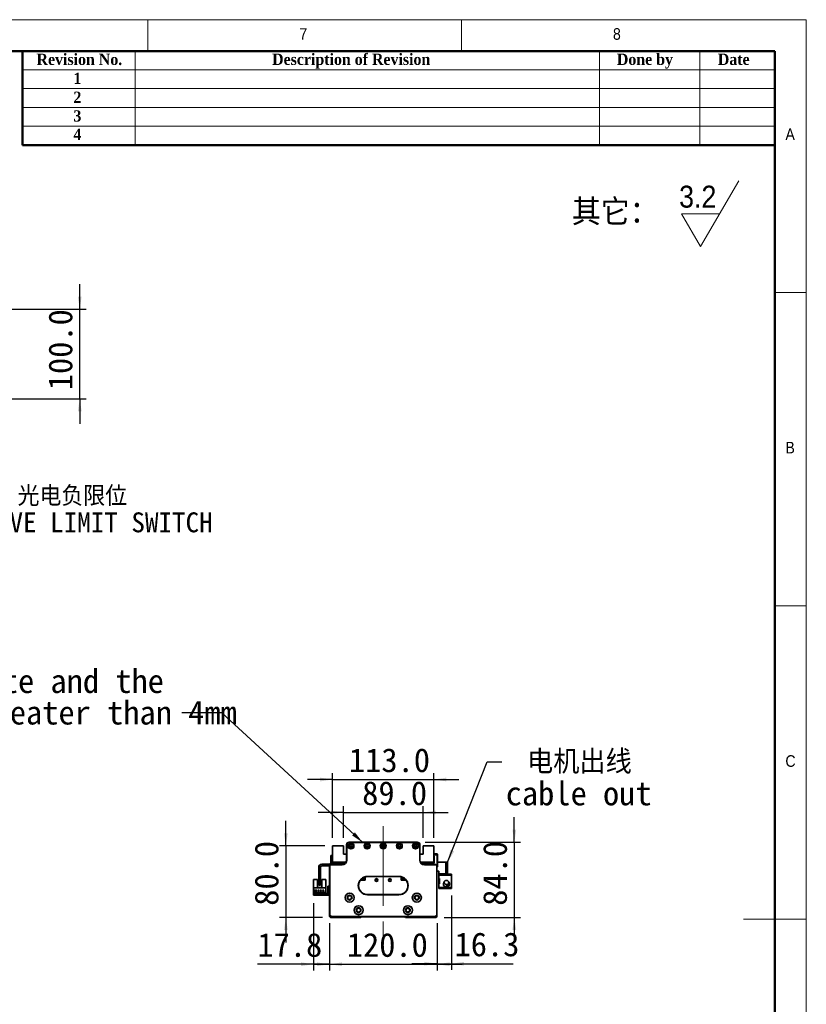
# Model space of a CAD drawing. Header units: millimetres. Extents: x 35 to 2905, y 35 to 2044.
# Tile 7 of 7: x 2027 to 2905, y 944 to 2044. Entities that reach past the tile are written whole.
import ezdxf

# ---------------------------------------------------------------- set-up
doc = ezdxf.new("R2010")
doc.units = ezdxf.units.MM
doc.header["$LTSCALE"] = 7
doc.linetypes.add('CENTERX2', pattern=[20.32, 12.7, -2.54, 2.54, -2.54])
doc.layers.add('黑色实线', color=7, linetype='Continuous')
doc.styles.add('SLDTEXTSTYLE0', font='Gothic.ttf', dxfattribs={"width": 0.913, "bigfont": 'bigfont'})
doc.styles.add('SLDTEXTSTYLE1', font='Gothic.ttf', dxfattribs={"width": 0.913})
doc.styles.add('SLDTEXTSTYLE2', font='timesbd.ttf', dxfattribs={"width": 0.933})
doc.styles.add('SLDTEXTSTYLE8', font='txt')
doc.styles.add('SLDTEXTSTYLE9', font='txt', dxfattribs={"bigfont": 'bigfont'})
doc.dimstyles.new('SLDDIMSTYLE0', dxfattribs={"dimtxt": 26.6, "dimasz": 14, "dimexe": 0, "dimexo": 0.0625, "dimgap": 6.65, "dimtad": 2, "dimdec": 1, "dimrnd": 1e-09, "dimzin": 4, "dimdsep": 46, "dimtxsty": 'SLDTEXTSTYLE8', "dimsah": 1, "dimcen": 0.09, "dimadec": 0, "dimazin": 1, "dimtfac": 1, "dimtdec": 1, "dimtmove": 0, "dimatfit": 0, "dimfxl": 0, "dimfrac": 2, "dimtolj": 1, "dimtzin": 12, "dimarcsym": 0})
doc.dimstyles.new('SLDDIMSTYLE1', dxfattribs={"dimtxt": 26.6, "dimasz": 14, "dimexe": 0, "dimexo": 0.0625, "dimgap": 6.65, "dimtad": 2, "dimdec": 1, "dimrnd": 1e-09, "dimzin": 12, "dimdsep": 46, "dimtxsty": 'SLDTEXTSTYLE8', "dimsah": 1, "dimcen": 0.09, "dimadec": 0, "dimazin": 3, "dimtfac": 1, "dimtdec": 1, "dimtmove": 0, "dimatfit": 0, "dimfxl": 0, "dimfrac": 2, "dimtolj": 1, "dimtzin": 12, "dimarcsym": 0})
doc.dimstyles.new('SLDDIMSTYLE2', dxfattribs={"dimtxt": 0.18, "dimasz": 14, "dimexe": 0, "dimexo": 0.0625, "dimgap": 0, "dimtad": 0, "dimtih": 1, "dimtoh": 1, "dimdec": 0, "dimrnd": 1e-09, "dimzin": 0, "dimdsep": 46, "dimtxsty": 'Standard', "dimsah": 1, "dimcen": 0.09, "dimadec": 0, "dimazin": 0, "dimtfac": 14, "dimtdec": 0, "dimtofl": 0, "dimtmove": 0, "dimatfit": 3, "dimfxl": 0, "dimfrac": 2, "dimtolj": 1, "dimtzin": 0, "dimarcsym": 0})

# ---------------------------------------------------------------- blocks, each defined once
blk = doc.blocks.new('SW_SFSYMBOL_0')
at = {"color": 0, "linetype": 'Continuous', "lineweight": 18}
for p, q in [((24, -36.7), (66.5, 36.8)), ((24, -36.7), (2.8, 0)), ((45.3, 0), (2.8, 0))]:
    blk.add_line(p, q, dxfattribs=at)
at = {"color": 0, "linetype": 'Continuous', "lineweight": 18, "insert": (0, 31.3), "char_height": 24.5, "attachment_point": 1, "style": 'SLDTEXTSTYLE1'}
blk.add_mtext('3.2', dxfattribs=at)
blk = doc.blocks.new('_D')
at = {"layer": '黑色实线'}
for p, q in [((2372.8, 1035), (2372.8, 982.1)), ((2492.8, 1035), (2492.8, 982.1)), ((2372.8, 989.1), (2344.8, 989.1)), ((2372.8, 989.1), (2492.8, 989.1)), ((2492.8, 989.1), (2520.8, 989.1))]:
    blk.add_line(p, q, dxfattribs=at)
for points in [[(2372.8, 989.1), (2358.8, 991.2), (2358.8, 987)], [(2492.8, 989.1), (2506.8, 987), (2506.8, 991.2)]]:
    blk.add_solid(points, dxfattribs=at)
at = {"layer": '黑色实线', "insert": (2392.1, 1024), "char_height": 26.6, "attachment_point": 1, "style": 'SLDTEXTSTYLE8'}
blk.add_mtext('120.0', dxfattribs=at)
blk = doc.blocks.new('_D_1')
at = {"layer": '黑色实线'}
for p, q in [((2355, 1057.2), (2355, 982.1)), ((2372.8, 1035), (2372.8, 982.1)), ((2355, 989.1), (2292.3, 989.1)), ((2355, 989.1), (2372.8, 989.1)), ((2372.8, 989.1), (2400.8, 989.1))]:
    blk.add_line(p, q, dxfattribs=at)
for points in [[(2355, 989.1), (2341, 991.2), (2341, 987)], [(2372.8, 989.1), (2386.8, 987), (2386.8, 991.2)]]:
    blk.add_solid(points, dxfattribs=at)
at = {"layer": '黑色实线', "insert": (2292.3, 1024), "char_height": 26.6, "attachment_point": 1, "style": 'SLDTEXTSTYLE8'}
blk.add_mtext('17.8', dxfattribs=at)
blk = doc.blocks.new('_D_2')
at = {"layer": '黑色实线'}
for p, q in [((2509.1, 1065.8), (2509.1, 982.7)), ((2492.8, 1035), (2492.8, 982.7)), ((2492.8, 989.7), (2464.8, 989.7)), ((2492.8, 989.7), (2509.1, 989.7)), ((2509.1, 989.7), (2577.9, 989.7))]:
    blk.add_line(p, q, dxfattribs=at)
for points in [[(2492.8, 989.7), (2478.8, 991.8), (2478.8, 987.6)], [(2509.1, 989.7), (2523.1, 987.6), (2523.1, 991.8)]]:
    blk.add_solid(points, dxfattribs=at)
at = {"layer": '黑色实线', "insert": (2512.4, 1024.6), "char_height": 26.6, "attachment_point": 1, "style": 'SLDTEXTSTYLE8'}
blk.add_mtext('16.3', dxfattribs=at)
blk = doc.blocks.new('_D_3')
at = {"layer": '黑色实线'}
for p, q in [((2579.1, 1125.4), (2579.1, 1153.4)), ((2479.7, 1125.4), (2586.1, 1125.4)), ((2579.1, 1125.4), (2579.1, 1041.4)), ((2500.7, 1041.4), (2586.1, 1041.4)), ((2579.1, 1041.4), (2579.1, 1013.4))]:
    blk.add_line(p, q, dxfattribs=at)
for points in [[(2579.1, 1125.4), (2581.2, 1139.4), (2577, 1139.4)], [(2579.1, 1041.4), (2577, 1027.4), (2581.2, 1027.4)]]:
    blk.add_solid(points, dxfattribs=at)
at = {"layer": '黑色实线', "insert": (2544.2, 1054.4), "char_height": 26.6, "attachment_point": 1, "rotation": 90, "style": 'SLDTEXTSTYLE8'}
blk.add_mtext('84.0', dxfattribs=at)
blk = doc.blocks.new('_D_4')
at = {"layer": '黑色实线'}
for p, q in [((2324.1, 1121.4), (2324.1, 1149.4)), ((2367.4, 1121.4), (2317.1, 1121.4)), ((2324.1, 1121.4), (2324.1, 1041.4)), ((2364.9, 1041.4), (2317.1, 1041.4)), ((2324.1, 1041.4), (2324.1, 1013.4))]:
    blk.add_line(p, q, dxfattribs=at)
for points in [[(2324.1, 1121.4), (2326.2, 1135.4), (2322, 1135.4)], [(2324.1, 1041.4), (2322, 1027.4), (2326.2, 1027.4)]]:
    blk.add_solid(points, dxfattribs=at)
at = {"layer": '黑色实线', "insert": (2289.2, 1054.4), "char_height": 26.6, "attachment_point": 1, "rotation": 90, "style": 'SLDTEXTSTYLE8'}
blk.add_mtext('80.0', dxfattribs=at)
blk = doc.blocks.new('_D_5')
at = {"layer": '黑色实线'}
for p, q in [((2388.3, 1158.6), (2360.3, 1158.6)), ((2388.3, 1130.3), (2388.3, 1165.6)), ((2388.3, 1158.6), (2477.3, 1158.6)), ((2477.3, 1130.3), (2477.3, 1165.6)), ((2477.3, 1158.6), (2505.3, 1158.6))]:
    blk.add_line(p, q, dxfattribs=at)
for points in [[(2388.3, 1158.6), (2374.3, 1160.7), (2374.3, 1156.5)], [(2477.3, 1158.6), (2491.3, 1156.5), (2491.3, 1160.7)]]:
    blk.add_solid(points, dxfattribs=at)
at = {"layer": '黑色实线', "insert": (2409.3, 1193.5), "char_height": 26.6, "attachment_point": 1, "style": 'SLDTEXTSTYLE8'}
blk.add_mtext('89.0', dxfattribs=at)
blk = doc.blocks.new('_D_6')
at = {"layer": '黑色实线'}
for p, q in [((2376.3, 1130.3), (2376.3, 1202.4)), ((2489.3, 1130.3), (2489.3, 1202.4)), ((2376.3, 1195.4), (2348.3, 1195.4)), ((2376.3, 1195.4), (2489.3, 1195.4)), ((2489.3, 1195.4), (2517.3, 1195.4))]:
    blk.add_line(p, q, dxfattribs=at)
for points in [[(2376.3, 1195.4), (2362.3, 1197.5), (2362.3, 1193.3)], [(2489.3, 1195.4), (2503.3, 1193.3), (2503.3, 1197.5)]]:
    blk.add_solid(points, dxfattribs=at)
at = {"layer": '黑色实线', "insert": (2394.5, 1230.3), "char_height": 26.6, "attachment_point": 1, "style": 'SLDTEXTSTYLE8'}
blk.add_mtext('113.0', dxfattribs=at)
blk = doc.blocks.new('SW_NOTE_3')
at = {"layer": '黑色实线', "color": 0, "char_height": 26.6, "attachment_point": 1}
for s, insert, style in [(' 电机出线', (4.3, 13.4), 'SLDTEXTSTYLE9'), ('cable out', (4.3, -21.8), 'SLDTEXTSTYLE8')]:
    blk.add_mtext(s, dxfattribs=dict(at, insert=insert, style=style))
blk = doc.blocks.new('SW_NOTE_4')
at = {"layer": '黑色实线', "color": 0, "char_height": 26.6, "attachment_point": 2, "style": 'SLDTEXTSTYLE8'}
for s, insert in [('The distance between the load plate and the ', (-409.2, 48.6)), ('steel belt protection belt shall be greater than 4mm', (-409.3, 13.4))]:
    blk.add_mtext(s, dxfattribs=dict(at, insert=insert))
blk = doc.blocks.new('_D_7')
at = {"layer": '黑色实线'}
for p, q in [((2094, 1720.7), (2094, 1748.7)), ((1222, 1720.7), (2101, 1720.7)), ((2094, 1620.7), (2094, 1720.7)), ((1222, 1620.7), (2101, 1620.7)), ((2094, 1620.7), (2094, 1592.7))]:
    blk.add_line(p, q, dxfattribs=at)
for points in [[(2094, 1720.7), (2096.1, 1734.7), (2091.9, 1734.7)], [(2094, 1620.7), (2091.9, 1606.7), (2096.1, 1606.7)]]:
    blk.add_solid(points, dxfattribs=at)
at = {"layer": '黑色实线', "insert": (2059.1, 1630.2), "char_height": 26.6, "attachment_point": 1, "rotation": 90, "style": 'SLDTEXTSTYLE8'}
blk.add_mtext('100.0', dxfattribs=at)
blk = doc.blocks.new('SW_NOTE_6')
at = {"layer": '黑色实线', "color": 0, "attachment_point": 2}
for s, insert, char_height, style in [('光电负限位', (71.7, 11.6), 22.23, 'SLDTEXTSTYLE9'), ('NEGATIVE LIMIT SWITCH', (69.6, -17.8), 22.225, 'SLDTEXTSTYLE8')]:
    blk.add_mtext(s, dxfattribs=dict(at, insert=insert, char_height=char_height, style=style))

msp = doc.modelspace()

# ---------------------------------------------------------------- linework, layer by layer
at = {"color": 7, "linetype": 'Continuous', "lineweight": 18}
for p, q in [((2905, 2044), (35, 2044)), ((2170, 2044), (2170, 2009)), ((2520, 2009), (2520, 2044)), ((2905, 35), (2905, 2044)), ((70, 2009), (2870, 2009)), ((2156, 2009), (2156, 1904)), ((2674, 2009), (2674, 1904)), ((2786, 2009), (2786, 1904)), ((2870, 2009), (2870, 1904)), ((2870, 2009), (2870, 70)), ((2030, 1988), (2870, 1988)), ((2030, 1967), (2870, 1967)), ((2030, 1946), (2870, 1946)), ((2030, 1925), (2870, 1925)), ((2905, 1739.5), (2870, 1739.5)), ((2870, 1389.5), (2905, 1389.5)), ((2905, 1039.5), (2835, 1039.5))]:
    msp.add_line(p, q, dxfattribs=at)
at = {"color": 7, "linetype": 'Continuous', "lineweight": 50}
for p, q in [((2870, 2009), (70, 2009)), ((2030, 2009), (2030, 1904)), ((2870, 2009), (2870, 70)), ((2870, 1904), (2030, 1904))]:
    msp.add_line(p, q, dxfattribs=at)
at = {"color": 7, "linetype": 'Continuous', "lineweight": 35}
for p, q in [((2391.75, 1122.64), (2391.75, 1120.64)), ((2391.75, 1122.64), (2391.78, 1122.64)), ((2391.77, 1105.44), (2391.77, 1122.44)), ((2391.77, 1122.44), (2392.07, 1122.44)), ((2392.07, 1122.44), (2392.07, 1105.44)), ((2394.77, 1125.44), (2470.77, 1125.44)), ((2394.77, 1125.44), (2394.77, 1125.14)), ((2470.77, 1125.14), (2394.77, 1125.14)), ((2470.77, 1125.44), (2470.77, 1125.14)), ((2473.77, 1122.44), (2473.47, 1122.44)), ((2473.47, 1105.44), (2473.47, 1122.44)), ((2473.77, 1122.64), (2473.8, 1122.64)), ((2473.77, 1122.44), (2473.77, 1105.44)), ((2473.8, 1122.64), (2473.8, 1120.64)), ((2388.27, 1121.44), (2376.27, 1121.44)), ((2376.27, 1121.44), (2376.27, 1102.94)), ((2388.27, 1111.94), (2388.27, 1121.44)), ((2391.77, 1111.94), (2388.27, 1111.94)), ((2391.75, 1120.64), (2391.77, 1120.64)), ((2473.8, 1120.64), (2473.77, 1120.64)), ((2477.27, 1111.94), (2473.77, 1111.94)), ((2477.27, 1121.44), (2477.27, 1111.94)), ((2489.27, 1121.44), (2477.27, 1121.44)), ((2489.27, 1102.94), (2489.27, 1121.44)), ((2489.27, 1112.44), (2492.97, 1112.44)), ((2492.97, 1111.44), (2489.27, 1111.44)), ((2492.97, 1111.44), (2492.97, 1112.44)), ((2492.97, 1112.44), (2493.27, 1112.14)), ((2492.97, 1098.44), (2492.97, 1111.44)), ((2493.27, 1111.31), (2492.97, 1111.44)), ((2493.27, 1112.14), (2493.27, 1111.31)), ((2493.27, 1111.31), (2493.27, 1098.56)), ((2372.77, 1100.94), (2364.27, 1100.94)), ((2374.27, 1110.44), (2376.27, 1110.44)), ((2374.27, 1109.44), (2374.27, 1110.44)), ((2374.27, 1109.44), (2374.27, 1102.44)), ((2376.27, 1109.44), (2374.27, 1109.44)), ((2374.27, 1100.14), (2374.27, 1100.44)), ((2374.27, 1100.44), (2386.77, 1100.44)), ((2386.77, 1100.14), (2374.27, 1100.14)), ((2376.27, 1102.94), (2391.1, 1102.94)), ((2376.27, 1102.94), (2376.27, 1102.44)), ((2377.27, 1101.94), (2378.27, 1102.94)), ((2377.27, 1101.94), (2377.27, 1100.44)), ((2377.87, 1100.89), (2378.82, 1101.84)), ((2377.87, 1100.44), (2377.87, 1100.89)), ((2390.24, 1101.84), (2378.82, 1101.84)), ((2386.77, 1100.14), (2386.77, 1100.44)), ((2389.2, 1102.94), (2389.4, 1102.73)), ((2390.77, 1102.44), (2390.11, 1102.44)), ((2392.07, 1105.44), (2391.77, 1105.44)), ((2473.77, 1105.44), (2473.47, 1105.44)), ((2474.44, 1102.94), (2489.27, 1102.94)), ((2475.44, 1102.44), (2474.77, 1102.44)), ((2486.72, 1101.84), (2475.3, 1101.84)), ((2476.35, 1102.94), (2476.14, 1102.73)), ((2478.77, 1100.44), (2491.27, 1100.44)), ((2478.77, 1100.44), (2478.77, 1100.14)), ((2491.27, 1100.14), (2478.77, 1100.14)), ((2486.72, 1101.84), (2487.67, 1100.89)), ((2488.27, 1101.94), (2487.27, 1102.94)), ((2487.67, 1100.44), (2487.67, 1100.89)), ((2489.77, 1101.94), (2488.27, 1101.94)), ((2488.27, 1100.44), (2488.27, 1101.94)), ((2489.27, 1109.94), (2489.77, 1109.94)), ((2489.77, 1102.94), (2489.27, 1102.94)), ((2489.77, 1109.94), (2489.77, 1101.94)), ((2491.27, 1100.44), (2491.27, 1100.14)), ((2502.67, 1102.94), (2493.27, 1102.94)), ((2502.67, 1089.94), (2502.67, 1102.94)), ((2502.67, 1102.94), (2504.67, 1102.94)), ((2504.67, 1102.94), (2504.67, 1089.94)), ((2360.77, 1097.44), (2360.77, 1078.44)), ((2362.77, 1097.44), (2362.77, 1078.44)), ((2372.77, 1098.94), (2364.27, 1098.94)), ((2373.07, 1098.94), (2372.77, 1098.94)), ((2372.77, 1043.94), (2372.77, 1098.94)), ((2373.07, 1098.94), (2373.07, 1044.06)), ((2492.47, 1044.06), (2492.47, 1098.94)), ((2492.77, 1098.94), (2492.47, 1098.94)), ((2492.77, 1098.94), (2492.77, 1043.94)), ((2492.77, 1098.44), (2492.97, 1098.44)), ((2492.97, 1097.44), (2492.77, 1097.44)), ((2494.67, 1092.94), (2492.77, 1092.94)), ((2493.27, 1098.56), (2492.97, 1098.44)), ((2492.97, 1097.44), (2492.97, 1098.44)), ((2493.27, 1097.74), (2492.97, 1097.44)), ((2493.27, 1098.56), (2493.27, 1097.74)), ((2494.67, 1089.94), (2494.67, 1092.94)), ((2502.67, 1089.94), (2494.67, 1089.94)), ((2494.67, 1089.94), (2494.67, 1088.74)), ((2494.67, 1084.74), (2494.67, 1088.74)), ((2494.67, 1088.74), (2509.07, 1088.74)), ((2500.67, 1089.94), (2500.67, 1089.74)), ((2509.07, 1089.74), (2500.67, 1089.74)), ((2504.67, 1089.94), (2502.67, 1089.94)), ((2509.07, 1089.74), (2509.07, 1088.74)), ((2509.07, 1088.74), (2509.07, 1074.74)), ((2354.97, 1083.63), (2359.27, 1083.63)), ((2354.97, 1083.63), (2354.97, 1074.33)), ((2359.27, 1074.63), (2359.27, 1083.63)), ((2360.77, 1078.44), (2362.77, 1078.44)), ((2360.77, 1077.44), (2360.77, 1078.44)), ((2362.77, 1078.44), (2362.77, 1077.44)), ((2364.27, 1083.63), (2364.27, 1074.63)), ((2364.27, 1083.63), (2368.57, 1083.63)), ((2368.57, 1083.63), (2368.57, 1074.33)), ((2407.35, 1083.04), (2412.77, 1083.04)), ((2407.43, 1083.14), (2412.77, 1083.14)), ((2410.03, 1083.44), (2407.67, 1083.44)), ((2410.67, 1084.08), (2410.03, 1083.44)), ((2410.17, 1083.44), (2410.03, 1083.44)), ((2410.17, 1083.44), (2411.27, 1084.54)), ((2410.67, 1084.08), (2410.67, 1085.82)), ((2411.27, 1084.54), (2411.27, 1086.1)), ((2412.77, 1083.04), (2412.77, 1086.62)), ((2415.27, 1087.24), (2415.27, 1086.94)), ((2415.27, 1087.24), (2450.27, 1087.24)), ((2450.27, 1086.94), (2415.27, 1086.94)), ((2450.27, 1087.24), (2450.27, 1086.94)), ((2452.77, 1086.62), (2452.77, 1083.04)), ((2452.77, 1083.14), (2458.12, 1083.14)), ((2452.77, 1083.04), (2458.2, 1083.04)), ((2453.77, 1086.31), (2453.77, 1083.14)), ((2454.57, 1085.97), (2454.57, 1084.24)), ((2454.57, 1084.24), (2455.37, 1083.44)), ((2454.87, 1084.08), (2454.87, 1085.82)), ((2455.51, 1083.44), (2454.87, 1084.08)), ((2455.51, 1083.44), (2455.37, 1083.44)), ((2457.87, 1083.44), (2455.51, 1083.44)), ((2494.67, 1084.74), (2494.67, 1084.24)), ((2495.67, 1084.74), (2494.67, 1084.74)), ((2494.67, 1084.24), (2494.67, 1079.24)), ((2495.67, 1084.24), (2494.67, 1084.24)), ((2494.67, 1078.74), (2494.67, 1079.24)), ((2494.67, 1079.24), (2495.67, 1079.24)), ((2494.67, 1074.74), (2494.67, 1078.74)), ((2494.67, 1078.74), (2495.67, 1078.74)), ((2495.67, 1078.74), (2495.67, 1084.74)), ((2500.12, 1079.53), (2500.02, 1078.74)), ((2500.36, 1080.17), (2500.22, 1079.86)), ((2500.23, 1080.32), (2500.27, 1080.33)), ((2500.27, 1080.33), (2500.65, 1080.9)), ((2500.43, 1080.25), (2500.27, 1080.33)), ((2500.39, 1080.16), (2500.27, 1080.22)), ((2505.57, 1079.29), (2505.59, 1079.31)), ((2354.97, 1074.33), (2354.97, 1068.13)), ((2368.57, 1074.33), (2354.97, 1074.33)), ((2354.97, 1066.13), (2354.97, 1068.13)), ((2354.97, 1068.13), (2355.97, 1068.13)), ((2368.27, 1069.43), (2355.27, 1069.43)), ((2355.27, 1069.43), (2355.27, 1068.73)), ((2355.27, 1068.73), (2368.27, 1068.73)), ((2355.97, 1068.13), (2355.97, 1066.13)), ((2369.77, 1068.13), (2355.97, 1068.13)), ((2358.71, 1071.68), (2356.21, 1071.68)), ((2356.21, 1071.68), (2356.21, 1071.38)), ((2356.21, 1071.38), (2358.71, 1071.38)), ((2358.71, 1071.38), (2358.71, 1071.68)), ((2364.27, 1074.63), (2359.27, 1074.63)), ((2359.75, 1071.68), (2359.75, 1071.38)), ((2361.25, 1071.68), (2359.75, 1071.68)), ((2359.75, 1071.38), (2361.25, 1071.38)), ((2362.77, 1077.44), (2360.77, 1077.44)), ((2361.25, 1071.38), (2361.25, 1071.68)), ((2362.29, 1071.68), (2362.29, 1071.38)), ((2363.79, 1071.68), (2362.29, 1071.68)), ((2362.29, 1071.38), (2363.79, 1071.38)), ((2363.79, 1071.38), (2363.79, 1071.68)), ((2364.83, 1071.68), (2364.83, 1071.38)), ((2366.33, 1071.68), (2364.83, 1071.68)), ((2364.83, 1071.38), (2366.33, 1071.38)), ((2366.33, 1071.38), (2366.33, 1071.68)), ((2368.27, 1068.73), (2368.27, 1069.43)), ((2368.57, 1068.13), (2368.57, 1074.33)), ((2369.77, 1068.13), (2369.77, 1066.13)), ((2370.77, 1075.13), (2370.77, 1076.13)), ((2370.77, 1076.13), (2372.77, 1076.13)), ((2372.77, 1075.13), (2370.77, 1075.13)), ((2370.77, 1067.13), (2370.77, 1075.13)), ((2370.77, 1067.13), (2372.77, 1067.13)), ((2370.77, 1066.13), (2370.77, 1067.13)), ((2415.27, 1066.94), (2415.27, 1066.64)), ((2415.27, 1066.94), (2450.27, 1066.94)), ((2450.27, 1066.94), (2450.27, 1066.64)), ((2494.67, 1074.74), (2494.67, 1073.54)), ((2509.07, 1074.74), (2494.67, 1074.74)), ((2500.67, 1073.54), (2494.67, 1073.54)), ((2500.27, 1077.15), (2500.23, 1077.16)), ((2500.67, 1073.74), (2509.07, 1073.74)), ((2500.67, 1073.74), (2500.67, 1073.54)), ((2509.07, 1074.74), (2509.07, 1073.74)), ((2355.97, 1066.13), (2354.97, 1066.13)), ((2369.77, 1066.13), (2355.97, 1066.13)), ((2372.77, 1066.13), (2370.77, 1066.13)), ((2450.27, 1066.64), (2415.27, 1066.64)), ((2373.07, 1044.06), (2372.77, 1043.94)), ((2374.77, 1041.94), (2372.77, 1043.94)), ((2372.77, 1042.44), (2372.77, 1043.94)), ((2373.77, 1041.44), (2372.77, 1042.44)), ((2373.07, 1044.06), (2374.9, 1042.24)), ((2407.77, 1041.44), (2373.77, 1041.44)), ((2374.9, 1042.24), (2374.77, 1041.94)), ((2490.77, 1041.94), (2374.77, 1041.94)), ((2374.9, 1042.24), (2490.65, 1042.24)), ((2407.77, 1041.44), (2408.27, 1041.94)), ((2457.77, 1041.44), (2457.27, 1041.94)), ((2491.77, 1041.44), (2457.77, 1041.44)), ((2490.65, 1042.24), (2492.47, 1044.06)), ((2490.65, 1042.24), (2490.77, 1041.94)), ((2492.77, 1043.94), (2490.77, 1041.94)), ((2491.77, 1041.44), (2492.77, 1042.44)), ((2492.47, 1044.06), (2492.77, 1043.94)), ((2492.77, 1042.44), (2492.77, 1043.94))]:
    msp.add_line(p, q, dxfattribs=at)
at = {"color": 7, "linetype": 'Continuous', "lineweight": 35, "flags": 128}
msp.add_lwpolyline([(2369.77, 1066.13), (2370.36, 1066.19), (2370.77, 1066.31)], dxfattribs=at)
at = {"color": 7, "linetype": 'Continuous', "lineweight": 35}
for centre, radius in [((2396.77, 1121.19), 3.25), ((2396.77, 1121.19), 3), ((2396.77, 1121.19), 1.6), ((2396.77, 1121.19), 1.25), ((2414.77, 1121.19), 3.25), ((2414.77, 1121.19), 3), ((2414.77, 1121.19), 1.6), ((2414.77, 1121.19), 1.25), ((2432.77, 1121.19), 3.25), ((2432.77, 1121.19), 3), ((2432.77, 1121.19), 1.6), ((2432.77, 1121.19), 1.25), ((2450.77, 1121.19), 3.25), ((2450.77, 1121.19), 3), ((2450.77, 1121.19), 1.6), ((2450.77, 1121.19), 1.25), ((2468.77, 1121.19), 3.25), ((2468.77, 1121.19), 3), ((2468.77, 1121.19), 1.6), ((2468.77, 1121.19), 1.25), ((2425.27, 1083.14), 1.53), ((2425.27, 1083.14), 1.25), ((2440.27, 1083.14), 1.53), ((2440.27, 1083.14), 1.25), ((2395.27, 1063.47), 5.03), ((2395.27, 1063.47), 5), ((2470.27, 1063.47), 5.03), ((2470.27, 1063.47), 5), ((2395.27, 1063.47), 2.65), ((2395.27, 1063.47), 2.1), ((2470.27, 1063.47), 2.65), ((2470.27, 1063.47), 2.1), ((2405.27, 1049.47), 5.03), ((2405.27, 1049.47), 5), ((2405.27, 1049.47), 2.65), ((2405.27, 1049.47), 2.1), ((2460.27, 1049.47), 5.03), ((2460.27, 1049.47), 5), ((2460.27, 1049.47), 2.65), ((2460.27, 1049.47), 2.1)]:
    msp.add_circle(centre, radius, dxfattribs=at)
for centre, radius, start, end in [((2394.77, 1122.44), 3, 90, 180), ((2394.77, 1122.44), 2.7, 90, 180), ((2470.77, 1122.44), 3, 0, 90), ((2470.77, 1122.44), 2.7, 0, 90), ((2364.27, 1097.44), 3.5, 90, 180), ((2372.77, 1102.44), 1.5, 270, 0), ((2374.27, 1098.94), 1.5, 90, 180), ((2374.27, 1098.94), 1.2, 90, 180), ((2372.77, 1102.44), 3.5, 325.1501, 0), ((2386.77, 1105.44), 5.3, 270, 0), ((2386.77, 1105.44), 5, 270, 0), ((2390.11, 1103.44), 1, 224.99989, 270), ((2478.77, 1105.44), 5.3, 180, 270), ((2478.77, 1105.44), 5, 180, 270), ((2475.44, 1103.44), 1, 270, 315.00006), ((2491.27, 1098.94), 1.5, 0, 90), ((2491.27, 1098.94), 1.2, 0, 90), ((2364.27, 1097.44), 1.5, 90, 180), ((2415.27, 1076.94), 10.3, 90, 270), ((2415.27, 1076.94), 10, 90, 270), ((2450.27, 1076.94), 10.3, 270, 90), ((2450.27, 1076.94), 10, 270, 90), ((2503.27, 1078.74), 3.4, 207.88541, 44.31348), ((2503.27, 1078.74), 3.45, 237.57421, 0), ((2503.27, 1078.74), 2.5, 274.06825, 11.05475), ((2503.27, 1078.74), 2.6, 277.27427, 10.90897), ((2503.27, 1078.74), 3.45, 0, 47.89891), ((2369.77, 1069.13), 1, 270, 0)]:
    msp.add_arc(centre, radius, start, end, dxfattribs=at)
for points, knots in [([(2501.1, 1081.66), (2500.92, 1081.31), (2500.58, 1080.65), (2500.13, 1079.59), (2499.91, 1078.77), (2499.85, 1078.1), (2499.95, 1077.54), (2500.18, 1076.93), (2500.63, 1076.34), (2501.32, 1075.9), (2502.04, 1075.66), (2502.8, 1075.66), (2503.51, 1075.89), (2503.69, 1076.01), (2503.64, 1076.05), (2503.63, 1076.06)], [0, 0, 0, 0, 0.1800959, 0.3300054, 0.4496463, 0.5397484, 0.5746215, 0.605323, 0.6784014, 0.7214061, 0.7619848, 0.8291605, 0.8886692, 0.960603, 1, 1, 1, 1]), ([(2504.66, 1082.5), (2504.91, 1082.27), (2505.41, 1081.81), (2505.82, 1080.89), (2505.86, 1079.98), (2505.58, 1079.18), (2505.07, 1078.56), (2504.37, 1078.15), (2503.57, 1077.99), (2502.73, 1078.09), (2501.95, 1078.46), (2501.33, 1079.07), (2500.94, 1079.83), (2500.85, 1080.67), (2500.95, 1081.43), (2501.3, 1082.02), (2501.83, 1082.45), (2502.56, 1082.69), (2503.31, 1082.77), (2503.85, 1082.8), (2504.11, 1082.78), (2504.2, 1082.79), (2504.22, 1082.77), (2504.29, 1082.74), (2504.45, 1082.65), (2504.58, 1082.56), (2504.66, 1082.5)], [0, 0, 0, 0, 0.0648176, 0.1297787, 0.1897314, 0.2426183, 0.2944139, 0.346244, 0.3987243, 0.4522001, 0.5066015, 0.5614526, 0.6160514, 0.6697721, 0.7270695, 0.7653771, 0.8036908, 0.8589097, 0.9142288, 0.9495548, 0.9640008, 0.9648507, 0.9657588, 0.9687101, 0.9805281, 1, 1, 1, 1]), ([(2505.5, 1077.6), (2505.6, 1077.84), (2505.79, 1078.31), (2505.84, 1078.82), (2505.75, 1079.12), (2505.73, 1079.22)], [0, 0, 0, 0, 0.43597607, 0.8267396, 1, 1, 1, 1])]:
    msp.add_open_spline(points, degree=3, knots=knots, dxfattribs=at)
at = {"layer": '黑色实线', "linetype": 'CENTERX2', "lineweight": 18}
msp.add_line((2432.77, 1143.39), (2432.77, 999.49), dxfattribs=at)

# ---------------------------------------------------------------- block references
at = {"color": 7, "linetype": 'Continuous', "lineweight": 18}
msp.add_blockref('SW_SFSYMBOL_0', (2763.03, 1827.32), dxfattribs=at)
at = {"layer": '黑色实线', "color": 7}
msp.add_blockref('SW_NOTE_6', (2014.03, 1511.54), dxfattribs=at)
at = {"layer": '黑色实线'}
for name, p in [('SW_NOTE_4', (2208.11, 1270.05)), ('SW_NOTE_3', (2565.21, 1214.99))]:
    msp.add_blockref(name, p, dxfattribs=at)

# ---------------------------------------------------------------- texts
at = {"color": 7, "linetype": 'Continuous', "lineweight": 0}
for s, insert, char_height, attachment_point, style in [('7', (2339.17, 2034.52), 12.96, 1, 'SLDTEXTSTYLE1'), ('8', (2689.17, 2034.52), 12.96, 1, 'SLDTEXTSTYLE1'), ('Revision No.', (2045.74, 2006.01), 12.6, 1, 'SLDTEXTSTYLE2'), ('Description of Revision', (2397.01, 2006.1), 12.6, 2, 'SLDTEXTSTYLE2'), ('Done by', (2724.88, 2006.1), 12.6, 2, 'SLDTEXTSTYLE2'), ('Date', (2824, 2006.1), 12.6, 2, 'SLDTEXTSTYLE2'), ('1', (2086.96, 1984.85), 12.6, 1, 'SLDTEXTSTYLE2'), ('2', (2086.96, 1963.68), 12.6, 1, 'SLDTEXTSTYLE2'), ('3', (2086.96, 1942.82), 12.6, 1, 'SLDTEXTSTYLE2'), ('4', (2086.96, 1922.31), 12.6, 1, 'SLDTEXTSTYLE2'), ('A', (2881.67, 1922.52), 12.96, 1, 'SLDTEXTSTYLE1'), ('B', (2881.67, 1572.52), 12.96, 1, 'SLDTEXTSTYLE1'), ('C', (2881.67, 1222.52), 12.96, 1, 'SLDTEXTSTYLE1')]:
    msp.add_mtext(s, dxfattribs=dict(at, insert=insert, char_height=char_height, attachment_point=attachment_point, style=style))
at = {"color": 7, "linetype": 'Continuous', "lineweight": 18, "insert": (2643.32, 1843.08), "char_height": 25.929, "attachment_point": 1, "style": 'SLDTEXTSTYLE0'}
msp.add_mtext('其它：', dxfattribs=at)

# ---------------------------------------------------------------- dimensions: what is measured, and where the dimension line sits
at = {"layer": '黑色实线'}
for base, p1, p2, picture, middle in [((2093.96, 1720.69), (1213.1, 1620.69), (1213.1, 1720.69), '_D_7', (2093.96, 1672.55)), ((2324.11, 1041.44), (2376.27, 1121.44), (2373.77, 1041.44), '_D_4', (2324.11, 1087.21)), ((2579.07, 1041.44), (2470.77, 1125.44), (2491.77, 1041.44), '_D_3', (2579.07, 1087.21))]:
    dim = msp.add_linear_dim(base=base, p1=p1, p2=p2, angle=90, dimstyle='SLDDIMSTYLE0', dxfattribs=at)
    dim.commit()
    dim.dimension.update_dxf_attribs({"geometry": picture, "text_midpoint": middle, "dimtype": 160})
for base, p1, p2, dimstyle, picture, middle in [((2489.27, 1195.44), (2376.27, 1121.44), (2489.27, 1121.44), 'SLDDIMSTYLE0', '_D_6', (2436.9, 1195.44)), ((2477.27, 1158.55), (2388.27, 1121.44), (2477.27, 1121.44), 'SLDDIMSTYLE0', '_D_5', (2442.03, 1158.55)), ((2509.07, 989.71), (2492.77, 1043.94), (2509.07, 1074.74), 'SLDDIMSTYLE1', '_D_2', (2545.16, 989.71)), ((2372.77, 989.07), (2354.97, 1066.13), (2372.77, 1043.94), 'SLDDIMSTYLE1', '_D_1', (2325.06, 989.07)), ((2492.77, 989.07), (2372.77, 1043.94), (2492.77, 1043.94), 'SLDDIMSTYLE0', '_D', (2434.48, 989.07))]:
    dim = msp.add_linear_dim(base=base, p1=p1, p2=p2, dimstyle=dimstyle, dxfattribs=at)
    dim.commit()
    dim.dimension.update_dxf_attribs({"geometry": picture, "text_midpoint": middle, "dimtype": 160})

# ---------------------------------------------------------------- leaders
for points in [[(2409.86, 1125.14), (2252.56, 1270.05), (2208.11, 1270.05)], [(2504.67, 1102.94), (2548.81, 1214.99), (2565.21, 1214.99)]]:
    msp.add_leader(points, dimstyle='SLDDIMSTYLE2', dxfattribs=at)

doc.saveas('drawing.dxf')
